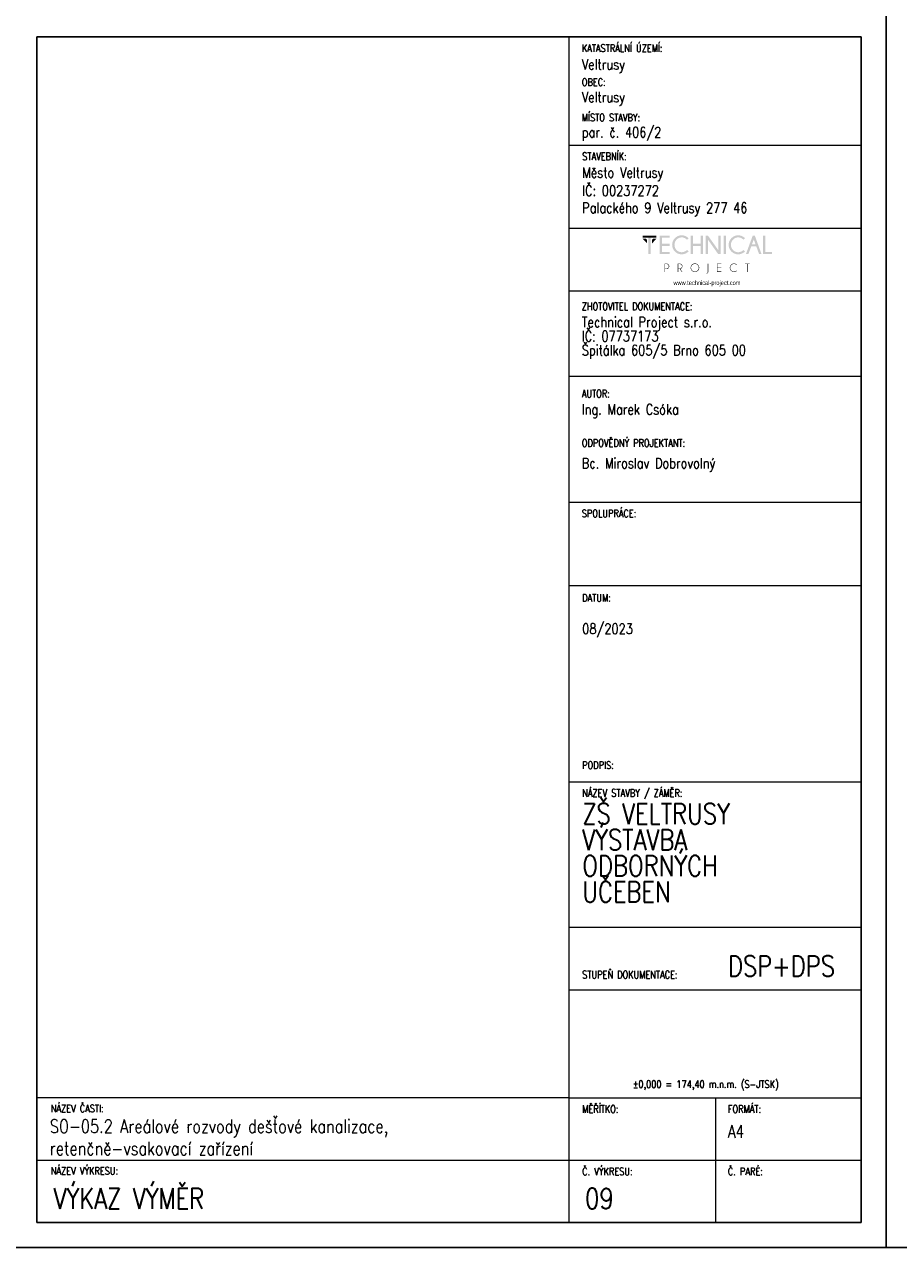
# Model space of a CAD drawing. Header units: millimetres. Extents: x -744 to 2301, y 2052 to 2943.
# Tile 26 of 31: x 1884 to 2094, y 2349 to 2643. Entities that reach past the tile are written whole.
import ezdxf

# ---------------------------------------------------------------- set-up
doc = ezdxf.new("R2010")
doc.units = ezdxf.units.MM
doc.header["$MEASUREMENT"] = 0
doc.layers.add('NETISK', color=7, linetype='Continuous', plot=False)
doc.layers.add('TP_01_Rozpiska', color=7, linetype='Continuous', lineweight=5)
doc.layers.add('Znojmoprojekt - Popisy.Znojmoprojekt', color=7, linetype='Continuous')
doc.styles.add('GENERATED_STYLE_4', font='arial.ttf')
doc.styles.add('ROMANS', font='romans.shx', dxfattribs={"width": 0.8})

# ---------------------------------------------------------------- blocks, each defined once
blk = doc.blocks.new('*U24')
for p, q in [((-210, 291), (-210, 297)), ((-210, 297), (-210, 0)), ((0, 0), (0, 297)), ((-6, 291), (-204, 291)), ((-204, 291), (-204, 6)), ((-6, 6), (-6, 291)), ((-210, 6), (-210, 0)), ((-204, 6), (-6, 6)), ((-210, 0), (0, 0))]:
    blk.add_line(p, q)
blk = doc.blocks.new('A$C01D51CA2')
at = {"layer": 'TP_01_Rozpiska'}
for points in [[(-45.09, 17.59), (-45.09, 16.91), (-40.45, 16.91), (-40.45, 17.59)], [(-45.09, 16.5), (-43.58, 14.97), (-43.58, 16.09), (-43.97, 16.5)], [(-43.15, 17.03), (-43.15, 11.39), (-42.38, 11.39), (-42.38, 17.03)], [(-40.45, 16.5), (-41.97, 14.97), (-41.97, 16.09), (-41.57, 16.5)], [(-36.03, 17.59), (-36.03, 16.91), (-38.63, 16.91), (-38.63, 14.83), (-36.03, 14.83), (-36.03, 14.15), (-38.63, 14.15), (-38.63, 12.08), (-36.03, 12.08), (-36.03, 11.39), (-39.4, 11.39), (-39.4, 17.59)], [(-28.26, 14.15), (-28.26, 11.39), (-29.05, 11.39), (-29.05, 17.59), (-28.26, 17.59), (-28.26, 14.83), (-25.73, 14.83), (-25.73, 17.59), (-24.94, 17.59), (-24.94, 11.39), (-25.73, 11.39), (-25.73, 14.15)], [(-23.29, 17.59), (-19.78, 12.64), (-19.78, 17.59), (-19, 17.59), (-19, 11.39), (-19.86, 11.39), (-23.29, 16.22), (-23.29, 11.39), (-24.07, 11.39), (-24.07, 17.59)], [(-18, 17.59), (-18, 11.39), (-17.23, 11.39), (-17.23, 17.59)], [(-4.92, 11.41), (-4.92, 17.59), (-4.14, 17.59), (-4.14, 12.08), (-1.91, 12.08), (-1.91, 11.41)], [(-18.85, 8.23), (-18.85, 8.07), (-20.1, 8.07), (-20.1, 6.92), (-18.85, 6.92), (-18.85, 6.76), (-20.1, 6.76), (-20.1, 5.6), (-18.85, 5.6), (-18.85, 5.44), (-20.25, 5.44), (-20.25, 8.23)], [(-10.06, 8.07), (-10.06, 5.44), (-10.22, 5.44), (-10.22, 8.07), (-10.93, 8.07), (-10.93, 8.23), (-9.35, 8.23), (-9.35, 8.07)]]:
    blk.add_hatch(color=256, dxfattribs=at).paths.add_polyline_path(points)
h = blk.add_hatch(color=256, dxfattribs=at)
edge = h.paths.add_edge_path()
edge.add_line((-30.26, 12.76), (-29.72, 12.28))
edge.add_spline(control_points=[(-29.72, 12.28), (-30.41, 11.65), (-31.18, 11.32), (-32.02, 11.32), (-32.02, 11.32), (-32.93, 11.32), (-33.68, 11.64), (-34.31, 12.26), (-34.31, 12.26), (-34.93, 12.89), (-35.23, 13.63), (-35.23, 14.5), (-35.23, 14.5), (-35.23, 15.35), (-34.93, 16.09), (-34.31, 16.72), (-34.31, 16.72), (-33.68, 17.36), (-32.93, 17.67), (-32.02, 17.67), (-32.02, 17.67), (-31.18, 17.67), (-30.41, 17.34), (-29.72, 16.7)], knot_values=[0, 0, 0, 0, 0.041667, 0.041667, 0.041667, 0.041767, 0.083333, 0.083333, 0.083333, 0.083433, 0.125, 0.125, 0.125, 0.1251, 0.166667, 0.166667, 0.166667, 0.166767, 0.208333, 0.208333, 0.208333, 0.208433, 1, 1, 1, 1], degree=3, periodic=0)
edge.add_line((-29.72, 16.7), (-30.26, 16.22))
edge.add_spline(control_points=[(-30.26, 16.22), (-30.82, 16.73), (-31.41, 16.98), (-32.02, 16.98), (-32.02, 16.98), (-32.68, 16.98), (-33.25, 16.73), (-33.73, 16.26), (-33.73, 16.26), (-34.21, 15.78), (-34.45, 15.19), (-34.45, 14.5), (-34.45, 14.5), (-34.45, 13.79), (-34.21, 13.22), (-33.73, 12.72), (-33.73, 12.72), (-33.25, 12.25), (-32.68, 12.02), (-32.02, 12.02), (-32.02, 12.02), (-31.41, 12.02), (-30.82, 12.26), (-30.26, 12.76)], knot_values=[0, 0, 0, 0, 0.041667, 0.041667, 0.041667, 0.041767, 0.083333, 0.083333, 0.083333, 0.083433, 0.125, 0.125, 0.125, 0.1251, 0.166667, 0.166667, 0.166667, 0.166767, 0.208333, 0.208333, 0.208333, 0.208433, 1, 1, 1, 1], degree=3, periodic=0)
h = blk.add_hatch(color=256, dxfattribs=at)
edge = h.paths.add_edge_path()
edge.add_line((-11.41, 12.76), (-10.87, 12.28))
edge.add_spline(control_points=[(-10.87, 12.28), (-11.56, 11.65), (-12.33, 11.32), (-13.17, 11.32), (-13.17, 11.32), (-14.07, 11.32), (-14.83, 11.64), (-15.45, 12.26), (-15.45, 12.26), (-16.08, 12.89), (-16.37, 13.63), (-16.37, 14.5), (-16.37, 14.5), (-16.37, 15.35), (-16.08, 16.09), (-15.45, 16.72), (-15.45, 16.72), (-14.83, 17.36), (-14.07, 17.67), (-13.17, 17.67), (-13.17, 17.67), (-12.33, 17.67), (-11.56, 17.34), (-10.87, 16.7)], knot_values=[0, 0, 0, 0, 0.041667, 0.041667, 0.041667, 0.041767, 0.083333, 0.083333, 0.083333, 0.083433, 0.125, 0.125, 0.125, 0.1251, 0.166667, 0.166667, 0.166667, 0.166767, 0.208333, 0.208333, 0.208333, 0.208433, 1, 1, 1, 1], degree=3, periodic=0)
edge.add_line((-10.87, 16.7), (-11.41, 16.22))
edge.add_spline(control_points=[(-11.41, 16.22), (-11.97, 16.73), (-12.56, 16.98), (-13.17, 16.98), (-13.17, 16.98), (-13.82, 16.98), (-14.4, 16.73), (-14.88, 16.26), (-14.88, 16.26), (-15.35, 15.78), (-15.6, 15.19), (-15.6, 14.5), (-15.6, 14.5), (-15.6, 13.79), (-15.35, 13.22), (-14.88, 12.72), (-14.88, 12.72), (-14.4, 12.25), (-13.82, 12.02), (-13.17, 12.02), (-13.17, 12.02), (-12.56, 12.02), (-11.97, 12.26), (-11.41, 12.76)], knot_values=[0, 0, 0, 0, 0.041667, 0.041667, 0.041667, 0.041767, 0.083333, 0.083333, 0.083333, 0.083433, 0.125, 0.125, 0.125, 0.1251, 0.166667, 0.166667, 0.166667, 0.166767, 0.208333, 0.208333, 0.208333, 0.208433, 1, 1, 1, 1], degree=3, periodic=0)
h = blk.add_hatch(color=256, dxfattribs=at)
h.paths.add_polyline_path([(-7.4, 14.65), (-7.99, 16.29), (-8.6, 14.65)])
h.paths.add_polyline_path([(-7.64, 17.59), (-5.41, 11.41), (-6.21, 11.41), (-7.15, 13.97), (-8.83, 13.97), (-9.78, 11.41), (-10.6, 11.41), (-8.33, 17.59)])
h = blk.add_hatch(color=256, dxfattribs=at)
edge = h.paths.add_edge_path()
edge.add_line((-37.56, 8.07), (-37.56, 6.57))
edge.add_line((-37.56, 6.57), (-37.08, 6.57))
edge.add_spline(control_points=[(-37.08, 6.57), (-36.89, 6.57), (-36.71, 6.64), (-36.56, 6.79), (-36.56, 6.79), (-36.41, 6.94), (-36.34, 7.12), (-36.34, 7.33), (-36.34, 7.33), (-36.34, 7.53), (-36.41, 7.71), (-36.56, 7.86), (-36.56, 7.86), (-36.71, 8), (-36.89, 8.07), (-37.08, 8.07)], knot_values=[0, 0, 0, 0, 0.0625, 0.0625, 0.0625, 0.0626, 0.125, 0.125, 0.125, 0.1251, 0.1875, 0.1875, 0.1875, 0.1876, 1, 1, 1, 1], degree=3, periodic=0)
edge.add_line((-37.08, 8.07), (-37.56, 8.07))
edge = h.paths.add_edge_path()
edge.add_line((-37.56, 6.41), (-37.56, 5.44))
edge.add_line((-37.56, 5.44), (-37.73, 5.44))
edge.add_line((-37.73, 5.44), (-37.73, 8.23))
edge.add_line((-37.73, 8.23), (-36.99, 8.23))
edge.add_spline(control_points=[(-36.99, 8.23), (-36.77, 8.2), (-36.59, 8.12), (-36.44, 7.97), (-36.44, 7.97), (-36.28, 7.79), (-36.18, 7.58), (-36.18, 7.33), (-36.18, 7.33), (-36.18, 7.07), (-36.28, 6.85), (-36.44, 6.67), (-36.44, 6.67), (-36.62, 6.51), (-36.84, 6.41), (-37.08, 6.41)], knot_values=[0, 0, 0, 0, 0.0625, 0.0625, 0.0625, 0.0626, 0.125, 0.125, 0.125, 0.1251, 0.1875, 0.1875, 0.1875, 0.1876, 1, 1, 1, 1], degree=3, periodic=0)
edge.add_line((-37.08, 6.41), (-37.56, 6.41))
h = blk.add_hatch(color=256, dxfattribs=at)
edge = h.paths.add_edge_path()
edge.add_line((-33.17, 8.07), (-33.17, 6.57))
edge.add_line((-33.17, 6.57), (-32.71, 6.57))
edge.add_spline(control_points=[(-32.71, 6.57), (-32.5, 6.57), (-32.32, 6.64), (-32.17, 6.79), (-32.17, 6.79), (-32.02, 6.94), (-31.96, 7.12), (-31.96, 7.33), (-31.96, 7.33), (-31.96, 7.53), (-32.02, 7.71), (-32.17, 7.86), (-32.17, 7.86), (-32.32, 8), (-32.5, 8.07), (-32.71, 8.07)], knot_values=[0, 0, 0, 0, 0.0625, 0.0625, 0.0625, 0.0626, 0.125, 0.125, 0.125, 0.1251, 0.1875, 0.1875, 0.1875, 0.1876, 1, 1, 1, 1], degree=3, periodic=0)
edge.add_line((-32.71, 8.07), (-33.17, 8.07))
edge = h.paths.add_edge_path()
edge.add_line((-32.66, 6.41), (-33.17, 6.41))
edge.add_line((-33.17, 6.41), (-33.17, 5.44))
edge.add_line((-33.17, 5.44), (-33.34, 5.44))
edge.add_line((-33.34, 5.44), (-33.34, 8.23))
edge.add_line((-33.34, 8.23), (-32.61, 8.23))
edge.add_spline(control_points=[(-32.61, 8.23), (-32.4, 8.2), (-32.22, 8.12), (-32.07, 7.97), (-32.07, 7.97), (-31.89, 7.79), (-31.79, 7.58), (-31.79, 7.33), (-31.79, 7.33), (-31.79, 7.07), (-31.89, 6.85), (-32.07, 6.69), (-32.07, 6.69), (-32.19, 6.56), (-32.33, 6.48), (-32.48, 6.44)], knot_values=[0, 0, 0, 0, 0.0625, 0.0625, 0.0625, 0.0626, 0.125, 0.125, 0.125, 0.1251, 0.1875, 0.1875, 0.1875, 0.1876, 1, 1, 1, 1], degree=3, periodic=0)
edge.add_line((-32.48, 6.44), (-31.84, 5.44))
edge.add_line((-31.84, 5.44), (-32.04, 5.44))
edge.add_line((-32.04, 5.44), (-32.66, 6.41))
h = blk.add_hatch(color=256, dxfattribs=at)
edge = h.paths.add_edge_path()
edge.add_spline(control_points=[(-27.62, 8.12), (-27.98, 8.12), (-28.27, 7.99), (-28.52, 7.74), (-28.52, 7.74), (-28.77, 7.49), (-28.9, 7.2), (-28.9, 6.84), (-28.9, 6.84), (-28.9, 6.49), (-28.77, 6.2), (-28.52, 5.95), (-28.52, 5.95), (-28.27, 5.7), (-27.98, 5.57), (-27.62, 5.57), (-27.62, 5.57), (-27.27, 5.57), (-26.98, 5.7), (-26.73, 5.95), (-26.73, 5.95), (-26.47, 6.2), (-26.35, 6.49), (-26.35, 6.84), (-26.35, 6.84), (-26.35, 7.2), (-26.47, 7.49), (-26.73, 7.74), (-26.73, 7.74), (-26.98, 7.99), (-27.27, 8.12), (-27.62, 8.12)], knot_values=[0, 0, 0, 0, 0.03125, 0.03125, 0.03125, 0.03135, 0.0625, 0.0625, 0.0625, 0.0626, 0.09375, 0.09375, 0.09375, 0.09385, 0.125, 0.125, 0.125, 0.1251, 0.15625, 0.15625, 0.15625, 0.15635, 0.1875, 0.1875, 0.1875, 0.1876, 0.21875, 0.21875, 0.21875, 0.21885, 1, 1, 1, 1], degree=3, periodic=0)
edge = h.paths.add_edge_path()
edge.add_spline(control_points=[(-26.61, 7.86), (-26.33, 7.58), (-26.19, 7.23), (-26.19, 6.84), (-26.19, 6.84), (-26.19, 6.44), (-26.33, 6.11), (-26.61, 5.83), (-26.61, 5.83), (-26.89, 5.56), (-27.22, 5.41), (-27.62, 5.41), (-27.62, 5.41), (-28.01, 5.41), (-28.36, 5.56), (-28.64, 5.83), (-28.64, 5.83), (-28.91, 6.11), (-29.05, 6.44), (-29.05, 6.84), (-29.05, 6.84), (-29.05, 7.23), (-28.91, 7.58), (-28.64, 7.86), (-28.64, 7.86), (-28.36, 8.14), (-28.01, 8.28), (-27.62, 8.28), (-27.62, 8.28), (-27.22, 8.28), (-26.89, 8.14), (-26.61, 7.86)], knot_values=[0, 0, 0, 0, 0.03125, 0.03125, 0.03125, 0.03135, 0.0625, 0.0625, 0.0625, 0.0626, 0.09375, 0.09375, 0.09375, 0.09385, 0.125, 0.125, 0.125, 0.1251, 0.15625, 0.15625, 0.15625, 0.15635, 0.1875, 0.1875, 0.1875, 0.1876, 0.21875, 0.21875, 0.21875, 0.21885, 1, 1, 1, 1], degree=3, periodic=0)
h = blk.add_hatch(color=256, dxfattribs=at)
edge = h.paths.add_edge_path()
edge.add_spline(control_points=[(-23.19, 5.39), (-23.19, 5.24), (-23.24, 5.13), (-23.34, 5.05), (-23.34, 5.05), (-23.44, 4.95), (-23.56, 4.9), (-23.69, 4.9)], knot_values=[0, 0, 0, 0, 0.125, 0.125, 0.125, 0.1251, 1, 1, 1, 1], degree=3, periodic=0)
edge.add_line((-23.69, 4.9), (-23.69, 5.05))
edge.add_spline(control_points=[(-23.69, 5.05), (-23.59, 5.05), (-23.52, 5.08), (-23.44, 5.14), (-23.44, 5.14), (-23.39, 5.21), (-23.36, 5.29), (-23.36, 5.41)], knot_values=[0, 0, 0, 0, 0.125, 0.125, 0.125, 0.1251, 1, 1, 1, 1], degree=3, periodic=0)
edge.add_line((-23.36, 5.41), (-23.36, 8.23))
edge.add_line((-23.36, 8.23), (-23.19, 8.23))
edge.add_line((-23.19, 8.23), (-23.19, 5.39))
h = blk.add_hatch(color=256, dxfattribs=at)
edge = h.paths.add_edge_path()
edge.add_line((-13.73, 5.88), (-13.61, 5.79))
edge.add_spline(control_points=[(-13.61, 5.79), (-13.87, 5.54), (-14.2, 5.41), (-14.56, 5.41), (-14.56, 5.41), (-14.96, 5.41), (-15.3, 5.56), (-15.58, 5.83), (-15.58, 5.83), (-15.86, 6.11), (-15.99, 6.44), (-15.99, 6.84), (-15.99, 6.84), (-15.99, 7.23), (-15.86, 7.58), (-15.58, 7.86), (-15.58, 7.86), (-15.3, 8.14), (-14.96, 8.27), (-14.56, 8.27), (-14.56, 8.27), (-14.2, 8.27), (-13.87, 8.15), (-13.61, 7.89)], knot_values=[0, 0, 0, 0, 0.041667, 0.041667, 0.041667, 0.041767, 0.083333, 0.083333, 0.083333, 0.083433, 0.125, 0.125, 0.125, 0.1251, 0.166667, 0.166667, 0.166667, 0.166767, 0.208333, 0.208333, 0.208333, 0.208433, 1, 1, 1, 1], degree=3, periodic=0)
edge.add_line((-13.61, 7.89), (-13.73, 7.79))
edge.add_spline(control_points=[(-13.73, 7.79), (-13.97, 8), (-14.25, 8.1), (-14.56, 8.1), (-14.56, 8.1), (-14.93, 8.1), (-15.22, 7.99), (-15.47, 7.74), (-15.47, 7.74), (-15.72, 7.49), (-15.85, 7.2), (-15.85, 6.84), (-15.85, 6.84), (-15.85, 6.49), (-15.72, 6.2), (-15.47, 5.95), (-15.47, 5.95), (-15.22, 5.7), (-14.93, 5.57), (-14.56, 5.57), (-14.56, 5.57), (-14.25, 5.57), (-13.97, 5.67), (-13.73, 5.88)], knot_values=[0, 0, 0, 0, 0.041667, 0.041667, 0.041667, 0.041767, 0.083333, 0.083333, 0.083333, 0.083433, 0.125, 0.125, 0.125, 0.1251, 0.166667, 0.166667, 0.166667, 0.166767, 0.208333, 0.208333, 0.208333, 0.208433, 1, 1, 1, 1], degree=3, periodic=0)
at = {"layer": 'Znojmoprojekt - Popisy.Znojmoprojekt', "color": 7, "linetype": 'Continuous', "lineweight": 13, "insert": (-23.61, 1.59), "char_height": 1.5, "width": 19.5072, "attachment_point": 5, "style": 'GENERATED_STYLE_4'}
blk.add_mtext('\\A1;{\\fBahnschrift Light|b0|i0|c238|p34;\\W0.75;www.technical-project.com}', dxfattribs=at)

msp = doc.modelspace()

# ---------------------------------------------------------------- linework, layer by layer
at = {"layer": 'TP_01_Rozpiska'}
for p, q in [((2014.88, 2354.81), (2014.88, 2639.81)), ((2014.88, 2613.81), (2084.98, 2613.81)), ((2014.88, 2593.81), (2084.88, 2593.81)), ((2014.88, 2578.74), (2084.88, 2578.74)), ((2014.88, 2558.29), (2084.88, 2558.29)), ((2014.88, 2527.98), (2084.88, 2527.98)), ((2014.88, 2507.98), (2084.88, 2507.98)), ((2014.88, 2460.78), (2084.98, 2460.78)), ((2014.88, 2425.78), (2084.98, 2425.78)), ((2014.88, 2384.81), (1886.98, 2384.81)), ((1886.98, 2354.81), (1886.98, 2384.81)), ((2014.88, 2384.81), (2084.98, 2384.81)), ((2049.98, 2384.81), (2049.98, 2354.81)), ((1886.98, 2369.81), (2084.98, 2369.81))]:
    msp.add_line(p, q, dxfattribs=at)
at = {"layer": 'TP_01_Rozpiska', "color": 7, "linetype": 'Continuous', "lineweight": 13}
msp.add_line((2014.88, 2410.78), (2084.98, 2410.78), dxfattribs=at)

# ---------------------------------------------------------------- block references
at = {"xscale": 0.7200000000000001, "yscale": 0.7200000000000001, "zscale": 0.7200000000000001}
msp.add_blockref('A$C01D51CA2', (2064.95, 2579.4), dxfattribs=at)
at = {"layer": 'NETISK'}
for p in [(2090.98, 2348.81), (2300.98, 2348.81)]:
    msp.add_blockref('*U24', p, dxfattribs=at)

# ---------------------------------------------------------------- texts
at = {"color": 7, "linetype": 'Continuous', "lineweight": 0, "char_height": 1.8, "attachment_point": 1, "style": 'ROMANS'}
for s, insert in [('\\A1;KATASTRÁLNÍ ÚZEMÍ:', (2017.88, 2638)), ('\\A1;OBEC:', (2017.88, 2629.84)), ('\\A1;MÍSTO STAVBY:', (2017.88, 2621.33)), ('\\A1;STAVEBNÍK:', (2017.98, 2612)), ('\\A1;ZHOTOVITEL DOKUMENTACE:', (2017.88, 2575.94)), ('\\A1;AUTOR:', (2017.88, 2554.96)), ('\\A1;ODPOVĚDNÝ PROJEKTANT:', (2017.88, 2543.1)), ('\\A1;SPOLUPRÁCE:', (2017.88, 2526.17)), ('\\A1;DATUM:', (2017.98, 2505.88)), ('\\A1;PODPIS:', (2017.98, 2465.66)), ('\\A1;NÁZEV STAVBY / ZÁMĚR:', (2017.98, 2458.97)), ('\\A1;STUPEŇ DOKUMENTACE:', (2017.98, 2415.3)), ('\\A1;±0,000 = 174,40 m.n.m. (S-JTSK)', (2030.12, 2388.98)), ('\\A1;NÁZEV ČASTI:', (1890.29, 2383.14)), ('\\A1;{\\Fromand|c238;MĚŘÍTKO:}', (2017.98, 2383)), ('\\A1;FORMÁT:', (2052.98, 2383)), ('\\A1;NÁZEV VÝKRESU:', (1890.29, 2368.14)), ('\\A1;{\\Fromand|c238;Č. VÝKRESU:}', (2017.98, 2368)), ('\\A1;{\\Fromand|c238;Č. PARÉ:}', (2052.98, 2368))]:
    msp.add_mtext(s, dxfattribs=dict(at, insert=insert))
at = {"color": 7, "linetype": 'Continuous', "lineweight": 25, "style": 'ROMANS'}
for s, insert, char_height, attachment_point in [('\\A1;Veltrusy', (2017.88, 2631.12), 2.5, 7), ('\\A1;Veltrusy', (2017.88, 2623.26), 2.5, 7), ('\\A1;par. č. 406/2', (2017.88, 2614.81), 2.5, 7), ('\\A1;Město Veltrusy', (2017.98, 2605.12), 2.5, 7), ('\\A1;IČ: 00237272', (2017.98, 2601.6), 2.5, 7), ('\\A1;Palackého 9 Veltrusy 277 46', (2017.98, 2596.65), 2.5, 7), ('\\A1;Ing. Marek Csóka', (2017.88, 2551.54), 2.5, 1), ('\\A1;08/2023', (2017.98, 2498.8), 2.5, 1), ('\\A1;DSP+DPS', (2052.98, 2418.96), 5, 1), ('\\A1;SO-05.2 Areálové rozvody dešťové kanalizace,\\Pretenčně-vsakovací zařízení', (1890.07, 2379.55), 3.2, 1), ('\\A1;A4', (2052.98, 2378.19), 3, 1), ('\\A1;VÝKAZ VÝMĚR', (1890.96, 2363.08), 5, 1), ('\\A1;09', (2018.68, 2363.08), 5, 1)]:
    msp.add_mtext(s, dxfattribs=dict(at, insert=insert, char_height=char_height, attachment_point=attachment_point))
at = {"color": 7, "linetype": 'Continuous', "lineweight": 25, "char_height": 2.5, "attachment_point": 1, "style": 'ROMANS'}
for s, insert, line_spacing_factor in [('\\A1;Technical Project s.r.o.\\PIČ: 07737173\\PŠpitálka 605/5 Brno 605 00', (2017.88, 2572.52), 0.811616), ('\\A1;Bc. Miroslav Dobrovolný', (2017.88, 2538.59), 0.783211)]:
    msp.add_mtext(s, dxfattribs=dict(at, insert=insert, line_spacing_factor=line_spacing_factor))
at = {"color": 7, "linetype": 'Continuous', "lineweight": 25, "insert": (2017.98, 2455.57), "char_height": 5, "width": 48.0061, "attachment_point": 1, "line_spacing_factor": 0.75, "style": 'ROMANS'}
msp.add_mtext('\\A1;ZŠ VELTRUSY  VÝSTAVBA \\PODBORNÝCH \\PUČEBEN', dxfattribs=at)

doc.saveas('drawing.dxf')
